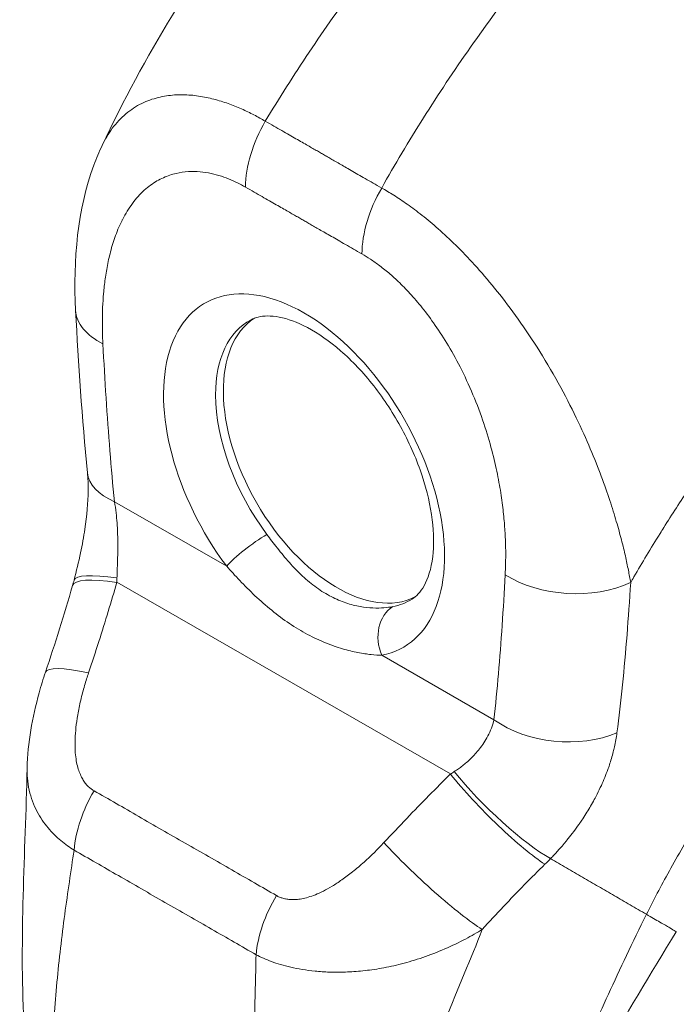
# Model space of a CAD drawing. Header units: inches. Extents: x 15 to 394, y 11 to 241.
# Tile 72 of 83: x 373.93 to 374.97, y 120.12 to 121.67. Entities that reach past the tile are written whole.
import ezdxf

# ---------------------------------------------------------------- set-up
doc = ezdxf.new("R2010")
doc.units = ezdxf.units.IN
doc.header["$LTSCALE"] = 24
doc.header["$MEASUREMENT"] = 0
doc.layers.add('Visible (ANSI)', color=7, linetype='Continuous', lineweight=5)
doc.layers.add('Visible Narrow (ANSI)', color=7, linetype='Continuous', lineweight=5)

msp = doc.modelspace()

# ---------------------------------------------------------------- linework, layer by layer
at = {"layer": 'Visible (ANSI)'}
for centre, major_axis, ratio, start_param, end_param in [((374.1692, 121.2199), (-0.1474, -0.0076), 0.539473, 6.283183, 6.283188), ((374.4343, 120.9823), (-0.1267, 0.22), 0.578093, 0.030084, 3.111509), ((374.9354, 121.2709), (-0.3242, 0.5629), 0.578093, 1.776705, 1.77671), ((374.1873, 120.9704), (-0.1469, -0.0143), 0.503548, 0.000036, 0.00004), ((374.1141, 120.5943), (-0.1398, 0.0474), 0.16876, 6.283161, 6.283168), ((374.7093, 120.6053), (-0.0274, 0.0438), 0.552953, 5.999013, 5.99902)]:
    msp.add_ellipse(centre, major_axis=major_axis, ratio=ratio, start_param=start_param, end_param=end_param, dxfattribs=at)
for points, knots in [([(374.0636, 121.4726), (374.1297, 121.6132), (374.2126, 121.7474), (374.3783, 121.9681), (374.459, 122.0603), (374.5436, 122.1441)], [0, 0, 0, 0, 1.57823, 1.57823, 2.85439, 2.85439, 2.85439, 2.85439]), ([(374.0218, 121.2123), (374.0176, 121.2927), (374.0248, 121.3713), (374.0545, 121.4521), (374.0588, 121.4625), (374.0636, 121.4726)], [0, 0, 0, 0, 0.923707, 0.923707, 1.06188, 1.06188, 1.06188, 1.06188]), ([(374.5524, 120.7568), (374.5593, 120.7612), (374.5657, 120.7675), (374.5776, 120.7889), (374.5827, 120.8044), (374.5871, 120.8409), (374.587, 120.8606), (374.5816, 120.9039), (374.5762, 120.9274), (374.5603, 120.9758), (374.5496, 121.0007), (374.5237, 121.0488), (374.5086, 121.0721), (374.4756, 121.1141), (374.4578, 121.1329), (374.4222, 121.1639), (374.4044, 121.1762), (374.3713, 121.1938), (374.356, 121.1992), (374.3294, 121.2043), (374.3184, 121.2039), (374.3057, 121.2008), (374.302, 121.1994), (374.2986, 121.1976)], [3.94721, 3.94721, 3.94721, 3.94721, 4.256684, 4.256684, 4.583232, 4.583232, 4.864746, 4.864746, 5.150541, 5.150541, 5.442943, 5.442943, 5.73837, 5.73837, 6.032305, 6.032305, 6.320475, 6.320475, 6.602119, 6.602119, 6.896109, 6.896109, 7.041949, 7.041949, 7.041949, 7.041949]), ([(374.0193, 120.7869), (374.023, 120.8009), (374.0265, 120.8153), (374.0322, 120.8423), (374.0346, 120.8549), (374.0396, 120.8883), (374.0414, 120.9093), (374.0417, 120.9381), (374.0413, 120.9477), (374.0404, 120.9562)], [0, 0, 0, 0, 0.1503061, 0.1503061, 0.2798358, 0.2798358, 0.4990059, 0.4990059, 0.6200224, 0.6200224, 0.6200224, 0.6200224]), ([(373.9453, 120.4902), (373.9462, 120.5301), (373.9535, 120.5702), (373.9673, 120.62), (373.9706, 120.6309), (373.9742, 120.6416)], [0, 0, 0, 0, 0.4157982, 0.4157982, 0.5321383, 0.5321383, 0.5321383, 0.5321383])]:
    msp.add_open_spline(points, degree=3, knots=knots, dxfattribs=at)
for points in [[(374.0404, 120.9562), (374.032, 121.0426), (374.0261, 121.1279), (374.0218, 121.2123)], [(374.0169, 120.7781), (374.0177, 120.781), (374.0185, 120.7839), (374.0193, 120.7869)], [(373.9742, 120.6416), (373.9896, 120.6869), (374.0037, 120.7324), (374.0169, 120.7781)], [(373.94, 120.0905), (373.9335, 120.2209), (373.9421, 120.3557), (373.9453, 120.4902)], [(374.6909, 120.2655), (374.6909, 120.2655), (374.6909, 120.2655), (374.6909, 120.2655)], [(374.9694, 120.232), (374.8879, 120.0992), (374.8088, 119.9666), (374.7486, 119.8303)]]:
    msp.add_open_spline(points, degree=3, dxfattribs=at)
at = {"layer": 'Visible Narrow (ANSI)'}
for p, q in [((374.083, 120.9103), (374.2601, 120.8086)), ((374.8802, 120.8602), (374.8802, 120.8602)), ((374.0867, 120.7833), (374.6132, 120.4809)), ((374.8966, 120.7699), (374.8966, 120.7699)), ((374.5046, 120.6682), (374.6817, 120.5664)), ((374.8769, 120.5548), (374.8769, 120.5548))]:
    msp.add_line(p, q, dxfattribs=at)
for centre, major_axis, ratio, start_param, end_param in [((374.3943, 121.4669), (-0.0736, -0.128), 0.578742, 4.701637, 5.495287), ((374.5779, 121.3614), (-0.0735, -0.128), 0.57891, 4.701489, 5.49514), ((374.5696, 121.3693), (0.0443, 0), 0.575125, 2.42984, 2.42985), ((374.5801, 121.3633), (0.0295, -0.0512), 0.578093, 3.990717, 3.990724), ((374.3821, 120.9522), (-0.1564, 0.2716), 0.578093, 2.94376, 8.058229), ((374.1692, 121.2199), (-0.1474, -0.0076), 0.539473, 0.000002, 0.75676), ((374.4225, 120.9755), (-0.127, 0.2205), 0.578093, 6.259758, 7.071791), ((374.4225, 120.9755), (-0.127, 0.2205), 0.578093, 0.788605, 1.775044), ((374.9354, 121.2709), (0.3021, -0.5246), 0.578093, 4.799639, 4.799716), ((374.1874, 120.9705), (-0.1469, -0.0143), 0.503548, 0.000009, 0.733017), ((374.3019, 120.8327), (0.0473, 0.0353), 0.165504, 0.977516, 2.515261), ((374.1621, 120.7495), (-0.1428, 0.0373), 0.167585, 5.309311, 6.283186), ((374.8038, 120.8554), (-0.1474, 0.0077), 0.608717, 0.816333, 2.289763), ((374.1587, 120.7371), (-0.1418, 0.041), 0.198441, 5.301084, 6.283182), ((373.9594, 120.8433), (-0.0431, 0.2022), 0.594555, 4.28735, 4.323063), ((374.4225, 120.9755), (0.127, -0.2205), 0.578093, 6.085352, 6.306612), ((374.5464, 120.6922), (-0.0111, 0.058), 0.800055, 0.303667, 1.841412), ((374.7156, 120.6092), (-0.0321, 0.0513), 0.55296, 6.054182, 6.05419), ((374.1141, 120.5942), (-0.1398, 0.0474), 0.16876, 5.309456, 6.283186), ((374.7861, 120.6265), (-0.1468, 0.0157), 0.638823, 0.850183, 2.294034), ((374.5237, 120.5192), (-0.1877, -0.0868), 0.368679, 1.89132, 1.927033), ((374.6943, 120.4439), (-0.1058, 0.103), 0.18906, 0.979732, 2.54547), ((374.6852, 120.4347), (-0.1037, 0.1051), 0.154633, 0.97029, 2.549012), ((374.1228, 120.4082), (0.0729, 0.1284), 0.578723, 1.539576, 2.24744), ((374.5801, 120.3265), (-0.1083, 0.1003), 0.124258, 0.964025, 2.552973), ((374.6205, 120.4197), (-0.2475, -0.2052), 0.483276, 1.749898, 1.789013), ((374.9438, 120.4481), (-0.0772, -0.1344), 0.578826, 0.938726, 0.938996), ((374.4106, 120.2429), (0.0742, 0.1276), 0.578918, 1.545598, 2.253463), ((374.9543, 120.4421), (-0.0846, -0.1472), 0.578826, 0.673426, 0.67345), ((374.2301, 120.2468), (-0.0397, -0.0691), 0.578826, 4.792212, 4.792253)]:
    msp.add_ellipse(centre, major_axis=major_axis, ratio=ratio, start_param=start_param, end_param=end_param, dxfattribs=at)
for points, knots in [([(374.321, 121.5109), (374.3427, 121.5468), (374.3658, 121.5831), (374.3902, 121.6195), (374.4146, 121.656), (374.4403, 121.6926), (374.4673, 121.7292), (374.4944, 121.7658), (374.5228, 121.8025), (374.5525, 121.839), (374.5823, 121.8755), (374.6133, 121.9118), (374.6442, 121.9462), (374.6751, 121.9807), (374.7059, 122.0135), (374.7387, 122.0467), (374.7715, 122.0799), (374.8064, 122.1136), (374.8426, 122.1467)], [0, 0, 0, 0, 0.166667, 0.166667, 0.166667, 0.333333, 0.333333, 0.333333, 0.5, 0.5, 0.5, 0.666667, 0.666667, 0.666667, 0.833333, 0.833333, 0.833333, 1, 1, 1, 1]), ([(374.5046, 121.4054), (374.5251, 121.442), (374.5471, 121.4789), (374.5705, 121.516), (374.5938, 121.553), (374.6185, 121.5902), (374.6446, 121.6274), (374.6707, 121.6646), (374.6982, 121.7018), (374.727, 121.7388), (374.7559, 121.7758), (374.786, 121.8125), (374.8162, 121.8475), (374.8463, 121.8824), (374.8764, 121.9155), (374.9085, 121.9492), (374.9406, 121.9828), (374.9748, 122.0169), (375.0103, 122.0503)], [0, 0, 0, 0, 0.166667, 0.166667, 0.166667, 0.333333, 0.333333, 0.333333, 0.5, 0.5, 0.5, 0.666667, 0.666667, 0.666667, 0.833333, 0.833333, 0.833333, 1, 1, 1, 1]), ([(374.0636, 121.4726), (374.0658, 121.4773), (374.0682, 121.4819), (374.0708, 121.4864), (374.0709, 121.4864), (374.0709, 121.4864), (374.0709, 121.4864), (374.0762, 121.4954), (374.0825, 121.5041), (374.0897, 121.5117), (374.0898, 121.5118), (374.0898, 121.5118), (374.0898, 121.5118), (374.097, 121.5194), (374.105, 121.5261), (374.1133, 121.5315), (374.1133, 121.5315), (374.1133, 121.5315), (374.1133, 121.5315), (374.1216, 121.5369), (374.1302, 121.5411), (374.1389, 121.5442), (374.1389, 121.5442), (374.1389, 121.5442), (374.1389, 121.5442), (374.1476, 121.5473), (374.1564, 121.5494), (374.165, 121.5507), (374.165, 121.5507), (374.165, 121.5507), (374.165, 121.5507), (374.1737, 121.5521), (374.1823, 121.5526), (374.1907, 121.5525), (374.1908, 121.5525), (374.1908, 121.5525), (374.1908, 121.5525), (374.1992, 121.5524), (374.2076, 121.5517), (374.2157, 121.5505), (374.2157, 121.5505), (374.2157, 121.5505), (374.2157, 121.5505), (374.2239, 121.5493), (374.2319, 121.5476), (374.2396, 121.5456), (374.2396, 121.5456), (374.2396, 121.5456), (374.2397, 121.5456), (374.2474, 121.5436), (374.255, 121.5412), (374.2623, 121.5386), (374.2623, 121.5386), (374.2623, 121.5386), (374.2623, 121.5386), (374.2696, 121.536), (374.2766, 121.5332), (374.2834, 121.5302), (374.2834, 121.5302), (374.2834, 121.5302), (374.2834, 121.5302), (374.2902, 121.5272), (374.2967, 121.524), (374.303, 121.5208), (374.303, 121.5208), (374.303, 121.5208), (374.303, 121.5208), (374.3093, 121.5175), (374.3154, 121.5141), (374.321, 121.5109)], [0.4246361, 0.4246361, 0.4246361, 0.4246361, 0.4499303, 0.4499303, 0.4499303, 0.45, 0.45, 0.45, 0.4999478, 0.4999478, 0.4999478, 0.5, 0.5, 0.5, 0.5499645, 0.5499645, 0.5499645, 0.55, 0.55, 0.55, 0.5999816, 0.5999816, 0.5999816, 0.6, 0.6, 0.6, 0.6499987, 0.6499987, 0.6499987, 0.65, 0.65, 0.65, 0.7, 0.7, 0.7, 0.7000161, 0.7000161, 0.7000161, 0.75, 0.75, 0.75, 0.7500335, 0.7500335, 0.7500335, 0.8, 0.8, 0.8, 0.8000508, 0.8000508, 0.8000508, 0.85, 0.85, 0.85, 0.8500682, 0.8500682, 0.8500682, 0.9, 0.9, 0.9, 0.9000857, 0.9000857, 0.9000857, 0.95, 0.95, 0.95, 0.9501023, 0.9501023, 0.9501023, 1, 1, 1, 1]), ([(374.321, 121.5109), (374.3256, 121.5082), (374.3301, 121.5056), (374.3345, 121.5031), (374.3388, 121.5006), (374.343, 121.4982), (374.347, 121.4959), (374.351, 121.4936), (374.3549, 121.4914), (374.3586, 121.4893), (374.3623, 121.4871), (374.3659, 121.4851), (374.3693, 121.4831), (374.3727, 121.4812), (374.376, 121.4793), (374.3791, 121.4775), (374.3822, 121.4758), (374.3851, 121.4741), (374.3879, 121.4724), (374.3908, 121.4708), (374.3934, 121.4693), (374.3959, 121.4679), (374.3985, 121.4664), (374.4008, 121.4651), (374.4031, 121.4638), (374.4054, 121.4625), (374.4075, 121.4612), (374.4097, 121.46), (374.4118, 121.4588), (374.4139, 121.4575), (374.4161, 121.4563), (374.4182, 121.4551), (374.4204, 121.4538), (374.4227, 121.4525), (374.4249, 121.4512), (374.4273, 121.4498), (374.4298, 121.4484), (374.4323, 121.4469), (374.435, 121.4454), (374.4378, 121.4438), (374.4406, 121.4422), (374.4436, 121.4405), (374.4467, 121.4387), (374.4498, 121.4369), (374.453, 121.435), (374.4564, 121.4331), (374.4598, 121.4311), (374.4634, 121.4291), (374.4671, 121.4269), (374.4708, 121.4248), (374.4746, 121.4226), (374.4786, 121.4203), (374.4826, 121.418), (374.4868, 121.4156), (374.4911, 121.4131), (374.4954, 121.4106), (374.4999, 121.4081), (374.5046, 121.4054)], [0, 0, 0, 0, 0.052632, 0.052632, 0.052632, 0.105263, 0.105263, 0.105263, 0.157895, 0.157895, 0.157895, 0.210526, 0.210526, 0.210526, 0.263158, 0.263158, 0.263158, 0.315789, 0.315789, 0.315789, 0.368421, 0.368421, 0.368421, 0.421053, 0.421053, 0.421053, 0.473684, 0.473684, 0.473684, 0.526316, 0.526316, 0.526316, 0.578947, 0.578947, 0.578947, 0.631579, 0.631579, 0.631579, 0.684211, 0.684211, 0.684211, 0.736842, 0.736842, 0.736842, 0.789474, 0.789474, 0.789474, 0.842105, 0.842105, 0.842105, 0.894737, 0.894737, 0.894737, 0.947368, 0.947368, 0.947368, 1, 1, 1, 1]), ([(374.0648, 121.1598), (374.0645, 121.1654), (374.0643, 121.1713), (374.0641, 121.1774), (374.064, 121.1836), (374.0639, 121.19), (374.0639, 121.1966), (374.064, 121.2032), (374.0641, 121.2101), (374.0644, 121.2171), (374.0647, 121.2242), (374.0652, 121.2314), (374.0658, 121.2389), (374.0665, 121.2464), (374.0673, 121.2541), (374.0684, 121.262), (374.0695, 121.2699), (374.0708, 121.278), (374.0725, 121.2862), (374.0741, 121.2944), (374.0761, 121.3028), (374.0786, 121.3113), (374.081, 121.3198), (374.0839, 121.3284), (374.0873, 121.337), (374.0907, 121.3456), (374.0947, 121.3542), (374.0994, 121.3626), (374.1042, 121.371), (374.1097, 121.3793), (374.1157, 121.3867), (374.1217, 121.394), (374.1283, 121.4006), (374.1349, 121.406), (374.1416, 121.4115), (374.1484, 121.4158), (374.1552, 121.4193), (374.1619, 121.4227), (374.1687, 121.4253), (374.1753, 121.4272), (374.1819, 121.4291), (374.1885, 121.4303), (374.1948, 121.4309), (374.2012, 121.4315), (374.2074, 121.4316), (374.2135, 121.4313), (374.2196, 121.431), (374.2255, 121.4303), (374.2312, 121.4292), (374.2369, 121.4282), (374.2424, 121.4268), (374.2477, 121.4252), (374.253, 121.4237), (374.2581, 121.4219), (374.263, 121.4199), (374.2679, 121.418), (374.2726, 121.4158), (374.277, 121.4136), (374.2815, 121.4114), (374.2858, 121.4091), (374.2899, 121.4068)], [0, 0, 0, 0, 0.05, 0.05, 0.05, 0.1, 0.1, 0.1, 0.15, 0.15, 0.15, 0.2, 0.2, 0.2, 0.25, 0.25, 0.25, 0.3, 0.3, 0.3, 0.35, 0.35, 0.35, 0.4, 0.4, 0.4, 0.45, 0.45, 0.45, 0.5, 0.5, 0.5, 0.55, 0.55, 0.55, 0.6, 0.6, 0.6, 0.65, 0.65, 0.65, 0.7, 0.7, 0.7, 0.75, 0.75, 0.75, 0.8, 0.8, 0.8, 0.85, 0.85, 0.85, 0.9, 0.9, 0.9, 0.95, 0.95, 0.95, 1, 1, 1, 1]), ([(374.2899, 121.4068), (374.2945, 121.4041), (374.2991, 121.4015), (374.3034, 121.399), (374.3077, 121.3965), (374.3119, 121.3941), (374.3159, 121.3918), (374.32, 121.3895), (374.3238, 121.3873), (374.3275, 121.3852), (374.3313, 121.383), (374.3349, 121.381), (374.3383, 121.379), (374.3417, 121.3771), (374.3449, 121.3752), (374.3481, 121.3734), (374.3512, 121.3716), (374.3541, 121.3699), (374.3569, 121.3683), (374.3598, 121.3667), (374.3624, 121.3652), (374.3649, 121.3637), (374.3675, 121.3623), (374.3698, 121.3609), (374.3721, 121.3597), (374.3743, 121.3584), (374.3765, 121.3571), (374.3786, 121.3559), (374.3807, 121.3547), (374.3828, 121.3535), (374.385, 121.3523), (374.3871, 121.351), (374.3892, 121.3498), (374.3915, 121.3485), (374.3938, 121.3472), (374.3961, 121.3458), (374.3986, 121.3444), (374.4011, 121.3429), (374.4038, 121.3414), (374.4066, 121.3398), (374.4094, 121.3382), (374.4124, 121.3365), (374.4155, 121.3347), (374.4186, 121.3329), (374.4218, 121.331), (374.4252, 121.3291), (374.4286, 121.3271), (374.4322, 121.325), (374.4359, 121.3229), (374.4396, 121.3208), (374.4435, 121.3186), (374.4475, 121.3163), (374.4515, 121.3139), (374.4557, 121.3116), (374.46, 121.3091), (374.4643, 121.3066), (374.4688, 121.304), (374.4735, 121.3013)], [0, 0, 0, 0, 0.0526316, 0.0526316, 0.0526316, 0.1052632, 0.1052632, 0.1052632, 0.1578947, 0.1578947, 0.1578947, 0.2105263, 0.2105263, 0.2105263, 0.2631579, 0.2631579, 0.2631579, 0.3157895, 0.3157895, 0.3157895, 0.3684211, 0.3684211, 0.3684211, 0.4210526, 0.4210526, 0.4210526, 0.4736842, 0.4736842, 0.4736842, 0.5263158, 0.5263158, 0.5263158, 0.5789474, 0.5789474, 0.5789474, 0.6315789, 0.6315789, 0.6315789, 0.6842105, 0.6842105, 0.6842105, 0.7368421, 0.7368421, 0.7368421, 0.7894737, 0.7894737, 0.7894737, 0.8421053, 0.8421053, 0.8421053, 0.8947368, 0.8947368, 0.8947368, 0.9473684, 0.9473684, 0.9473684, 1, 1, 1, 1]), ([(374.5046, 121.4054), (374.5105, 121.4021), (374.5169, 121.3982), (374.5237, 121.3939), (374.5305, 121.3897), (374.5376, 121.3849), (374.545, 121.3797), (374.5524, 121.3744), (374.5602, 121.3686), (374.5683, 121.3622), (374.5765, 121.3557), (374.585, 121.3486), (374.5939, 121.3408), (374.6027, 121.333), (374.612, 121.3244), (374.6215, 121.315), (374.6311, 121.3056), (374.641, 121.2953), (374.6512, 121.2841), (374.6615, 121.2728), (374.672, 121.2606), (374.6828, 121.2473), (374.6936, 121.234), (374.7046, 121.2197), (374.7158, 121.2042), (374.727, 121.1887), (374.7383, 121.1721), (374.7497, 121.1541), (374.7611, 121.1361), (374.7726, 121.1167), (374.7831, 121.0978), (374.7936, 121.0789), (374.8031, 121.0604), (374.8115, 121.043), (374.8198, 121.0257), (374.8271, 121.0094), (374.8337, 120.994), (374.8402, 120.9786), (374.846, 120.9642), (374.851, 120.9506), (374.8561, 120.9371), (374.8605, 120.9245), (374.8644, 120.9126), (374.8683, 120.9008), (374.8717, 120.8898), (374.8747, 120.8795), (374.8778, 120.8692), (374.8804, 120.8595), (374.8828, 120.8505), (374.8851, 120.8414), (374.8872, 120.833), (374.889, 120.8251), (374.8907, 120.8171), (374.8923, 120.8097), (374.8937, 120.8026), (374.8951, 120.7956), (374.8963, 120.789), (374.8974, 120.7828)], [0, 0, 0, 0, 0.0526316, 0.0526316, 0.0526316, 0.1052632, 0.1052632, 0.1052632, 0.1578947, 0.1578947, 0.1578947, 0.2105263, 0.2105263, 0.2105263, 0.2631579, 0.2631579, 0.2631579, 0.3157895, 0.3157895, 0.3157895, 0.3684211, 0.3684211, 0.3684211, 0.4210526, 0.4210526, 0.4210526, 0.4736842, 0.4736842, 0.4736842, 0.5263158, 0.5263158, 0.5263158, 0.5789474, 0.5789474, 0.5789474, 0.6315789, 0.6315789, 0.6315789, 0.6842105, 0.6842105, 0.6842105, 0.7368421, 0.7368421, 0.7368421, 0.7894737, 0.7894737, 0.7894737, 0.8421053, 0.8421053, 0.8421053, 0.8947368, 0.8947368, 0.8947368, 0.9473684, 0.9473684, 0.9473684, 1, 1, 1, 1]), ([(374.8974, 120.7828), (374.8991, 120.7858), (374.9008, 120.7888), (374.9026, 120.7918), (374.9155, 120.8141), (374.9291, 120.8368), (374.9438, 120.8604), (374.9458, 120.8635), (374.9477, 120.8666), (374.9496, 120.8697), (374.9625, 120.8902), (374.9761, 120.9113), (374.9901, 120.9322), (374.9967, 120.9421), (375.0034, 120.952), (375.0101, 120.9618), (375.0206, 120.9771), (375.0312, 120.9921), (375.0417, 121.0067), (375.0519, 121.021), (375.0622, 121.035), (375.0724, 121.0487), (375.0812, 121.0605), (375.0899, 121.072), (375.0988, 121.0835), (375.1106, 121.0988), (375.1226, 121.114), (375.1352, 121.1296), (375.1438, 121.1402), (375.1526, 121.151), (375.1617, 121.1619), (375.1761, 121.1792), (375.1911, 121.1969), (375.2069, 121.2149), (375.2146, 121.2236), (375.2225, 121.2324), (375.2305, 121.2413), (375.2494, 121.2623), (375.2693, 121.2837), (375.2902, 121.3054), (375.2952, 121.3106), (375.3003, 121.3158), (375.3054, 121.321), (375.3308, 121.3469), (375.3578, 121.3733), (375.3864, 121.3999)], [0, 0, 0, 0, 0.0152892, 0.0152892, 0.0152892, 0.1281656, 0.1281656, 0.1281656, 0.1428571, 0.1428571, 0.1428571, 0.2397281, 0.2397281, 0.2397281, 0.2857143, 0.2857143, 0.2857143, 0.3578831, 0.3578831, 0.3578831, 0.4285714, 0.4285714, 0.4285714, 0.4897426, 0.4897426, 0.4897426, 0.5714286, 0.5714286, 0.5714286, 0.6267197, 0.6267197, 0.6267197, 0.7142857, 0.7142857, 0.7142857, 0.756805, 0.756805, 0.756805, 0.8571429, 0.8571429, 0.8571429, 0.8810186, 0.8810186, 0.8810186, 1, 1, 1, 1]), ([(374.4735, 121.3013), (374.4778, 121.2989), (374.4822, 121.2961), (374.4869, 121.293), (374.4916, 121.2899), (374.4965, 121.2865), (374.5017, 121.2826), (374.5068, 121.2787), (374.5122, 121.2744), (374.5178, 121.2695), (374.5234, 121.2647), (374.5292, 121.2593), (374.5352, 121.2534), (374.5413, 121.2474), (374.5475, 121.2409), (374.5539, 121.2337), (374.5603, 121.2264), (374.5669, 121.2185), (374.5737, 121.2098), (374.5804, 121.201), (374.5874, 121.1915), (374.5943, 121.1811), (374.6013, 121.1707), (374.6083, 121.1594), (374.6153, 121.1472), (374.6223, 121.1349), (374.6292, 121.1217), (374.6361, 121.1073), (374.6429, 121.0929), (374.6496, 121.0774), (374.6556, 121.0621), (374.6615, 121.0468), (374.6666, 121.0318), (374.671, 121.0176), (374.6753, 121.0033), (374.679, 120.9899), (374.682, 120.9771), (374.6851, 120.9644), (374.6876, 120.9524), (374.6896, 120.941), (374.6917, 120.9297), (374.6934, 120.919), (374.6947, 120.9089), (374.696, 120.8989), (374.697, 120.8894), (374.6978, 120.8805), (374.6986, 120.8717), (374.6991, 120.8633), (374.6995, 120.8554), (374.6999, 120.8476), (374.7001, 120.8401), (374.7002, 120.8331), (374.7002, 120.8261), (374.7002, 120.8194), (374.7001, 120.8131), (374.6999, 120.8069), (374.6997, 120.8009), (374.6994, 120.7953)], [0, 0, 0, 0, 0.052632, 0.052632, 0.052632, 0.105263, 0.105263, 0.105263, 0.157895, 0.157895, 0.157895, 0.210526, 0.210526, 0.210526, 0.263158, 0.263158, 0.263158, 0.315789, 0.315789, 0.315789, 0.368421, 0.368421, 0.368421, 0.421053, 0.421053, 0.421053, 0.473684, 0.473684, 0.473684, 0.526316, 0.526316, 0.526316, 0.578947, 0.578947, 0.578947, 0.631579, 0.631579, 0.631579, 0.684211, 0.684211, 0.684211, 0.736842, 0.736842, 0.736842, 0.789474, 0.789474, 0.789474, 0.842105, 0.842105, 0.842105, 0.894737, 0.894737, 0.894737, 0.947368, 0.947368, 0.947368, 1, 1, 1, 1]), ([(374.083, 120.9103), (374.0804, 120.9368), (374.078, 120.9637), (374.0758, 120.991), (374.0736, 121.0183), (374.0716, 121.0461), (374.0698, 121.0742), (374.0679, 121.1024), (374.0663, 121.1309), (374.0648, 121.1598)], [0, 0, 0, 0, 0.3333333, 0.3333333, 0.3333333, 0.6666667, 0.6666667, 0.6666667, 1, 1, 1, 1]), ([(374.087, 120.7903), (374.0871, 120.7929), (374.0872, 120.7955), (374.0873, 120.7982), (374.0874, 120.801), (374.0874, 120.8037), (374.0875, 120.8066), (374.0876, 120.8095), (374.0877, 120.8125), (374.0878, 120.8156), (374.0879, 120.8188), (374.088, 120.8221), (374.0881, 120.8255), (374.0881, 120.829), (374.0882, 120.8326), (374.0882, 120.8364), (374.0882, 120.8403), (374.0882, 120.8443), (374.0882, 120.8486), (374.0881, 120.8529), (374.0881, 120.8573), (374.0879, 120.8621), (374.0877, 120.8668), (374.0875, 120.8718), (374.0871, 120.8769), (374.0867, 120.8821), (374.0862, 120.8875), (374.0856, 120.8931), (374.0849, 120.8987), (374.0841, 120.9045), (374.083, 120.9103)], [0, 0, 0, 0, 0.1, 0.1, 0.1, 0.2, 0.2, 0.2, 0.3, 0.3, 0.3, 0.4, 0.4, 0.4, 0.5, 0.5, 0.5, 0.6, 0.6, 0.6, 0.7, 0.7, 0.7, 0.8, 0.8, 0.8, 0.9, 0.9, 0.9, 0.9999999, 0.9999999, 0.9999999, 0.9999999]), ([(374.5219, 120.7449), (374.5179, 120.7441), (374.5133, 120.7435), (374.5081, 120.7431), (374.5029, 120.7427), (374.4971, 120.7425), (374.4908, 120.7428), (374.4845, 120.7431), (374.4777, 120.7438), (374.4706, 120.7451), (374.4634, 120.7464), (374.4559, 120.7482), (374.4482, 120.7508), (374.4406, 120.7534), (374.4327, 120.7566), (374.425, 120.7607), (374.4172, 120.7647), (374.4094, 120.7694), (374.4018, 120.7749), (374.3942, 120.7804), (374.3868, 120.7865), (374.3796, 120.7932), (374.3724, 120.7999), (374.3655, 120.8071), (374.3589, 120.8146), (374.3522, 120.822), (374.3459, 120.8298), (374.34, 120.8373), (374.3341, 120.8447), (374.3286, 120.852), (374.3235, 120.8589)], [0, 0, 0, 0, 0.1, 0.1, 0.1, 0.2, 0.2, 0.2, 0.3, 0.3, 0.3, 0.4, 0.4, 0.4, 0.5, 0.5, 0.5, 0.6, 0.6, 0.6, 0.7, 0.7, 0.7, 0.8, 0.8, 0.8, 0.9, 0.9, 0.9, 1, 1, 1, 1]), ([(374.9223, 120.2595), (374.933, 120.281), (374.9449, 120.3037), (374.9584, 120.3279), (374.9719, 120.3522), (374.987, 120.378), (375.0028, 120.4034), (375.0186, 120.4288), (375.0349, 120.4536), (375.0517, 120.4781), (375.0686, 120.5025), (375.0859, 120.5265), (375.1055, 120.5522), (375.1251, 120.5779), (375.147, 120.6052), (375.1685, 120.6307), (375.1901, 120.6561), (375.2112, 120.6798), (375.2335, 120.7035), (375.2557, 120.7271), (375.279, 120.7507), (375.3041, 120.7745), (375.3292, 120.7984), (375.3561, 120.8226), (375.3846, 120.8464)], [0, 0, 0, 0, 0.125, 0.125, 0.125, 0.25, 0.25, 0.25, 0.375, 0.375, 0.375, 0.5, 0.5, 0.5, 0.625, 0.625, 0.625, 0.75, 0.75, 0.75, 0.875, 0.875, 0.875, 1, 1, 1, 1]), ([(374.5046, 120.6682), (374.4997, 120.6683), (374.4941, 120.6686), (374.4878, 120.6693), (374.4815, 120.67), (374.4745, 120.671), (374.467, 120.6725), (374.4594, 120.6739), (374.4513, 120.6759), (374.4427, 120.6784), (374.4341, 120.681), (374.4251, 120.6841), (374.4159, 120.6879), (374.4066, 120.6916), (374.3971, 120.6961), (374.3876, 120.7012), (374.378, 120.7063), (374.3684, 120.712), (374.359, 120.7184), (374.3495, 120.7248), (374.3401, 120.7317), (374.3311, 120.7391), (374.322, 120.7465), (374.3131, 120.7543), (374.3047, 120.7622), (374.2963, 120.7702), (374.2882, 120.7783), (374.2808, 120.7861), (374.2733, 120.794), (374.2665, 120.8014), (374.2601, 120.8086)], [0, 0, 0, 0, 0.1, 0.1, 0.1, 0.2, 0.2, 0.2, 0.3, 0.3, 0.3, 0.4, 0.4, 0.4, 0.5, 0.5, 0.5, 0.6, 0.6, 0.6, 0.7, 0.7, 0.7, 0.8, 0.8, 0.8, 0.9, 0.9, 0.9, 1, 1, 1, 1]), ([(374.6994, 120.7953), (374.698, 120.768), (374.6964, 120.7414), (374.6946, 120.7153), (374.6928, 120.6893), (374.6909, 120.6638), (374.6887, 120.639), (374.6866, 120.6142), (374.6843, 120.59), (374.6817, 120.5664)], [0, 0, 0, 0, 0.3333333, 0.3333333, 0.3333333, 0.6666667, 0.6666667, 0.6666667, 1, 1, 1, 1]), ([(374.0421, 120.6404), (374.0477, 120.6571), (374.0531, 120.6735), (374.0583, 120.6897), (374.0635, 120.7058), (374.0684, 120.7217), (374.0731, 120.7373), (374.0779, 120.753), (374.0824, 120.7683), (374.0867, 120.7833)], [0, 0, 0, 0, 0.333333, 0.333333, 0.333333, 0.666667, 0.666667, 0.666667, 1, 1, 1, 1]), ([(374.8974, 120.7828), (374.8956, 120.7547), (374.8937, 120.7273), (374.8916, 120.7005), (374.8894, 120.6736), (374.8871, 120.6472), (374.8845, 120.6214), (374.8818, 120.5957), (374.879, 120.5706), (374.8758, 120.5459)], [0, 0, 0, 0, 0.3333333, 0.3333333, 0.3333333, 0.6666667, 0.6666667, 0.6666667, 0.9999999, 0.9999999, 0.9999999, 0.9999999]), ([(374.0508, 120.4543), (374.0494, 120.4551), (374.048, 120.456), (374.0466, 120.4571), (374.0452, 120.4581), (374.0438, 120.4593), (374.0423, 120.4607), (374.0409, 120.462), (374.0395, 120.4635), (374.038, 120.4652), (374.0366, 120.467), (374.0352, 120.4689), (374.0339, 120.471), (374.0326, 120.4731), (374.0313, 120.4754), (374.0301, 120.4779), (374.0289, 120.4805), (374.0277, 120.4833), (374.0267, 120.4863), (374.0257, 120.4894), (374.0247, 120.4927), (374.0239, 120.4963), (374.0231, 120.4999), (374.0225, 120.5037), (374.0219, 120.5079), (374.0214, 120.5121), (374.0211, 120.5165), (374.0209, 120.5213), (374.0207, 120.526), (374.0208, 120.5311), (374.021, 120.5366), (374.0212, 120.542), (374.0216, 120.5479), (374.0223, 120.5541), (374.023, 120.5604), (374.0239, 120.5672), (374.0252, 120.5744), (374.0264, 120.5817), (374.028, 120.5894), (374.0298, 120.5973), (374.0316, 120.6051), (374.0337, 120.6131), (374.0358, 120.6203), (374.0379, 120.6276), (374.04, 120.6342), (374.0421, 120.6404)], [0, 0, 0, 0, 0.066667, 0.066667, 0.066667, 0.133333, 0.133333, 0.133333, 0.2, 0.2, 0.2, 0.266667, 0.266667, 0.266667, 0.333333, 0.333333, 0.333333, 0.4, 0.4, 0.4, 0.466667, 0.466667, 0.466667, 0.533333, 0.533333, 0.533333, 0.6, 0.6, 0.6, 0.666667, 0.666667, 0.666667, 0.733333, 0.733333, 0.733333, 0.8, 0.8, 0.8, 0.866667, 0.866667, 0.866667, 0.933333, 0.933333, 0.933333, 1, 1, 1, 1]), ([(374.6817, 120.5664), (374.6807, 120.5618), (374.6793, 120.5573), (374.6776, 120.553), (374.676, 120.5487), (374.6741, 120.5447), (374.6721, 120.5409), (374.6701, 120.5371), (374.6679, 120.5335), (374.6657, 120.5301), (374.6635, 120.5268), (374.6612, 120.5236), (374.6589, 120.5207), (374.6566, 120.5178), (374.6543, 120.515), (374.6521, 120.5125), (374.6498, 120.51), (374.6475, 120.5076), (374.6452, 120.5054), (374.643, 120.5032), (374.6408, 120.5012), (374.6386, 120.4992), (374.6364, 120.4973), (374.6342, 120.4955), (374.632, 120.4938), (374.6299, 120.4921), (374.6278, 120.4905), (374.6256, 120.489), (374.6235, 120.4875), (374.6213, 120.486), (374.6191, 120.4846)], [0, 0, 0, 0, 0.1, 0.1, 0.1, 0.2, 0.2, 0.2, 0.3, 0.3, 0.3, 0.4, 0.4, 0.4, 0.5, 0.5, 0.5, 0.6, 0.6, 0.6, 0.7, 0.7, 0.7, 0.8, 0.8, 0.8, 0.9, 0.9, 0.9, 1, 1, 1, 1]), ([(374.8758, 120.5459), (374.8748, 120.5383), (374.8735, 120.531), (374.8719, 120.5238), (374.8713, 120.5211), (374.8706, 120.5184), (374.87, 120.5157), (374.8682, 120.5087), (374.8661, 120.5019), (374.8639, 120.4953), (374.8631, 120.4928), (374.8623, 120.4904), (374.8614, 120.488), (374.8582, 120.4792), (374.8547, 120.4708), (374.8511, 120.4629), (374.849, 120.4582), (374.8467, 120.4536), (374.8445, 120.4491), (374.843, 120.4462), (374.8415, 120.4433), (374.84, 120.4405), (374.8362, 120.4335), (374.8323, 120.4269), (374.8284, 120.4206), (374.8262, 120.417), (374.8239, 120.4135), (374.8217, 120.4101), (374.8201, 120.4077), (374.8184, 120.4053), (374.8168, 120.403), (374.8163, 120.4022), (374.8157, 120.4014), (374.8151, 120.4006), (374.8119, 120.3959), (374.8086, 120.3914), (374.8053, 120.3872), (374.8025, 120.3835), (374.7997, 120.3799), (374.7969, 120.3765), (374.7959, 120.3753), (374.7949, 120.3741), (374.7939, 120.3729), (374.7917, 120.3703), (374.7896, 120.3678), (374.7875, 120.3654), (374.7858, 120.3635), (374.7841, 120.3616), (374.7825, 120.3598), (374.7787, 120.3555), (374.7748, 120.3514), (374.7709, 120.3474)], [0, 0, 0, 0, 0.0723385, 0.0723385, 0.0723385, 0.1, 0.1, 0.1, 0.1728592, 0.1728592, 0.1728592, 0.2, 0.2, 0.2, 0.3, 0.3, 0.3, 0.3602382, 0.3602382, 0.3602382, 0.4, 0.4, 0.4, 0.5, 0.5, 0.5, 0.557908, 0.557908, 0.557908, 0.6, 0.6, 0.6, 0.6143414, 0.6143414, 0.6143414, 0.7, 0.7, 0.7, 0.7738051, 0.7738051, 0.7738051, 0.8, 0.8, 0.8, 0.856604, 0.856604, 0.856604, 0.9, 0.9, 0.9, 1, 1, 1, 1]), ([(374.0193, 120.3607), (374.0158, 120.3628), (374.0123, 120.3652), (374.0088, 120.3677), (374.0053, 120.3702), (374.0018, 120.3729), (373.9984, 120.3758), (373.9949, 120.3787), (373.9915, 120.3818), (373.9881, 120.3852), (373.9848, 120.3885), (373.9814, 120.3921), (373.9782, 120.3959), (373.975, 120.3998), (373.9719, 120.4039), (373.969, 120.4083), (373.966, 120.4126), (373.9632, 120.4173), (373.9606, 120.4222), (373.9581, 120.4272), (373.9557, 120.4324), (373.9537, 120.4379), (373.9517, 120.4435), (373.9499, 120.4493), (373.9486, 120.4554), (373.9472, 120.4615), (373.9462, 120.4678), (373.9457, 120.4744), (373.9453, 120.4795), (373.9451, 120.4847), (373.9453, 120.4902)], [0, 0, 0, 0, 0.0666667, 0.0666667, 0.0666667, 0.1333333, 0.1333333, 0.1333333, 0.2, 0.2, 0.2, 0.2666667, 0.2666667, 0.2666667, 0.3333333, 0.3333333, 0.3333333, 0.4, 0.4, 0.4, 0.4666667, 0.4666667, 0.4666667, 0.5333333, 0.5333333, 0.5333333, 0.6, 0.6, 0.6, 0.6512834, 0.6512834, 0.6512834, 0.6512834]), ([(374.6132, 120.4809), (374.602, 120.4698), (374.5906, 120.4585), (374.579, 120.4468), (374.5675, 120.4351), (374.5558, 120.4231), (374.544, 120.4107), (374.5321, 120.3984), (374.5202, 120.3857), (374.5081, 120.3727)], [0, 0, 0, 0, 0.333333, 0.333333, 0.333333, 0.666667, 0.666667, 0.666667, 1, 1, 1, 1]), ([(374.3386, 120.2891), (374.3156, 120.3024), (374.2921, 120.3159), (374.2681, 120.3296), (374.244, 120.3434), (374.2193, 120.3575), (374.1946, 120.3717), (374.1699, 120.3859), (374.1453, 120.4001), (374.1213, 120.4139), (374.0973, 120.4278), (374.0739, 120.4413), (374.0508, 120.4543)], [0, 0, 0, 0, 0.25, 0.25, 0.25, 0.5, 0.5, 0.5, 0.75, 0.75, 0.75, 1, 1, 1, 1]), ([(373.986, 120.0453), (373.9867, 120.0804), (373.989, 120.1164), (373.9923, 120.1524), (373.9956, 120.1884), (373.9999, 120.2244), (374.0046, 120.2593), (374.0093, 120.2942), (374.0143, 120.3282), (374.0193, 120.3607)], [0, 0, 0, 0, 0.333333, 0.333333, 0.333333, 0.666667, 0.666667, 0.666667, 1, 1, 1, 1]), ([(374.3064, 120.1957), (374.2836, 120.209), (374.2603, 120.2223), (374.2363, 120.2361), (374.2123, 120.2498), (374.1875, 120.264), (374.1627, 120.2782), (374.138, 120.2924), (374.1133, 120.3067), (374.0893, 120.3205), (374.0654, 120.3343), (374.0422, 120.3477), (374.0193, 120.3607)], [0, 0, 0, 0, 0.25, 0.25, 0.25, 0.5, 0.5, 0.5, 0.75, 0.75, 0.75, 1, 1, 1, 1]), ([(374.5081, 120.3727), (374.504, 120.3682), (374.4994, 120.3634), (374.4941, 120.3582), (374.4888, 120.353), (374.4829, 120.3474), (374.4769, 120.342), (374.4708, 120.3366), (374.4647, 120.3314), (374.4588, 120.3267), (374.4529, 120.322), (374.4472, 120.3178), (374.4418, 120.314), (374.4365, 120.3102), (374.4313, 120.3069), (374.4265, 120.304), (374.4216, 120.301), (374.417, 120.2984), (374.4126, 120.2962), (374.4082, 120.294), (374.404, 120.2921), (374.4, 120.2905), (374.396, 120.2889), (374.3922, 120.2876), (374.3887, 120.2865), (374.3851, 120.2854), (374.3817, 120.2846), (374.3786, 120.284), (374.3754, 120.2834), (374.3724, 120.2831), (374.3696, 120.2829), (374.3668, 120.2827), (374.3642, 120.2826), (374.3617, 120.2827), (374.3592, 120.2828), (374.3569, 120.2831), (374.3547, 120.2834), (374.3525, 120.2838), (374.3505, 120.2843), (374.3486, 120.2848), (374.3467, 120.2854), (374.3449, 120.286), (374.3432, 120.2867), (374.3416, 120.2874), (374.34, 120.2882), (374.3386, 120.2891)], [0, 0, 0, 0, 0.0666667, 0.0666667, 0.0666667, 0.1333333, 0.1333333, 0.1333333, 0.2, 0.2, 0.2, 0.2666667, 0.2666667, 0.2666667, 0.3333333, 0.3333333, 0.3333333, 0.4, 0.4, 0.4, 0.4666667, 0.4666667, 0.4666667, 0.5333333, 0.5333333, 0.5333333, 0.6, 0.6, 0.6, 0.6666667, 0.6666667, 0.6666667, 0.7333333, 0.7333333, 0.7333333, 0.8, 0.8, 0.8, 0.8666667, 0.8666667, 0.8666667, 0.9333333, 0.9333333, 0.9333333, 1, 1, 1, 1]), ([(374.7709, 120.3474), (374.7794, 120.3424), (374.7877, 120.3376), (374.7962, 120.3327), (374.8046, 120.3278), (374.8131, 120.3229), (374.8215, 120.318), (374.83, 120.3131), (374.8384, 120.3082), (374.8467, 120.3034), (374.8551, 120.2985), (374.8634, 120.2937), (374.8717, 120.2889), (374.88, 120.2841), (374.8882, 120.2793), (374.8966, 120.2744), (374.905, 120.2695), (374.9136, 120.2645), (374.9223, 120.2595)], [0, 0, 0, 0, 0.166667, 0.166667, 0.166667, 0.333333, 0.333333, 0.333333, 0.5, 0.5, 0.5, 0.666667, 0.666667, 0.666667, 0.833333, 0.833333, 0.833333, 1, 1, 1, 1]), ([(374.7621, 120.3386), (374.7514, 120.328), (374.7405, 120.3171), (374.7296, 120.306), (374.7187, 120.2948), (374.7078, 120.2834), (374.6967, 120.2717), (374.6857, 120.26), (374.6745, 120.248), (374.6633, 120.2356)], [0.0000001, 0.0000001, 0.0000001, 0.0000001, 0.3333333, 0.3333333, 0.3333333, 0.6666667, 0.6666667, 0.6666667, 1, 1, 1, 1]), ([(374.7271, 119.8219), (374.7406, 119.8539), (374.7542, 119.8859), (374.7682, 119.9189), (374.7822, 119.9518), (374.7967, 119.9857), (374.8122, 120.0212), (374.8276, 120.0567), (374.8441, 120.0939), (374.8623, 120.1335), (374.8804, 120.1731), (374.9003, 120.2151), (374.9223, 120.2595)], [0, 0, 0, 0, 0.25, 0.25, 0.25, 0.5, 0.5, 0.5, 0.75, 0.75, 0.75, 1, 1, 1, 1]), ([(374.9223, 120.2595), (374.9301, 120.255), (374.9374, 120.2507), (374.9436, 120.2471), (374.9498, 120.2435), (374.9549, 120.2406), (374.9589, 120.2382), (374.9629, 120.2359), (374.9658, 120.2342), (374.9675, 120.2331), (374.9688, 120.2324), (374.9694, 120.232), (374.9694, 120.232)], [0, 0, 0, 0, 0.1428571, 0.1428571, 0.1428571, 0.2857143, 0.2857143, 0.2857143, 0.4285714, 0.4285714, 0.4285714, 0.5328023, 0.5328023, 0.5328023, 0.5328023]), ([(374.6633, 120.2356), (374.6553, 120.2308), (374.6466, 120.2257), (374.6367, 120.2205), (374.6267, 120.2153), (374.6155, 120.2099), (374.6041, 120.2049), (374.604, 120.2049), (374.604, 120.2049), (374.604, 120.2049), (374.5925, 120.1999), (374.5808, 120.1953), (374.5694, 120.1914), (374.5694, 120.1914), (374.5693, 120.1914), (374.5693, 120.1914), (374.5579, 120.1875), (374.5467, 120.1842), (374.5358, 120.1814), (374.5358, 120.1814), (374.5358, 120.1814), (374.5358, 120.1814), (374.525, 120.1786), (374.5145, 120.1763), (374.5043, 120.1745), (374.5043, 120.1745), (374.5043, 120.1745), (374.5043, 120.1745), (374.4941, 120.1727), (374.4843, 120.1713), (374.4748, 120.1703), (374.4748, 120.1703), (374.4748, 120.1703), (374.4748, 120.1703), (374.4653, 120.1693), (374.4562, 120.1687), (374.4475, 120.1684), (374.4475, 120.1684), (374.4474, 120.1684), (374.4474, 120.1684), (374.4387, 120.1681), (374.4303, 120.1681), (374.4224, 120.1684), (374.4223, 120.1684), (374.4223, 120.1684), (374.4223, 120.1684), (374.4144, 120.1686), (374.4068, 120.1691), (374.3997, 120.1698), (374.3997, 120.1698), (374.3996, 120.1698), (374.3996, 120.1698), (374.3925, 120.1705), (374.3857, 120.1714), (374.3794, 120.1724), (374.3793, 120.1724), (374.3793, 120.1725), (374.3793, 120.1725), (374.3729, 120.1735), (374.3669, 120.1747), (374.3613, 120.176), (374.3612, 120.176), (374.3612, 120.176), (374.3612, 120.176), (374.3555, 120.1773), (374.3502, 120.1787), (374.3452, 120.1802), (374.3452, 120.1802), (374.3452, 120.1802), (374.3451, 120.1802), (374.3401, 120.1817), (374.3354, 120.1833), (374.3309, 120.1849), (374.3309, 120.185), (374.3308, 120.185), (374.3308, 120.185), (374.3263, 120.1866), (374.3221, 120.1883), (374.318, 120.1901), (374.318, 120.1902), (374.318, 120.1902), (374.318, 120.1902), (374.3139, 120.192), (374.3101, 120.1938), (374.3064, 120.1957)], [0, 0, 0, 0, 0.066467, 0.066467, 0.066467, 0.133174, 0.133174, 0.133174, 0.133333, 0.133333, 0.133333, 0.199898, 0.199898, 0.199898, 0.2, 0.2, 0.2, 0.266606, 0.266606, 0.266606, 0.266667, 0.266667, 0.266667, 0.333317, 0.333317, 0.333317, 0.333333, 0.333333, 0.333333, 0.4, 0.4, 0.4, 0.400035, 0.400035, 0.400035, 0.466667, 0.466667, 0.466667, 0.466752, 0.466752, 0.466752, 0.533333, 0.533333, 0.533333, 0.533465, 0.533465, 0.533465, 0.6, 0.6, 0.6, 0.600183, 0.600183, 0.600183, 0.666667, 0.666667, 0.666667, 0.666897, 0.666897, 0.666897, 0.733333, 0.733333, 0.733333, 0.733613, 0.733613, 0.733613, 0.8, 0.8, 0.8, 0.800327, 0.800327, 0.800327, 0.866667, 0.866667, 0.866667, 0.867043, 0.867043, 0.867043, 0.933333, 0.933333, 0.933333, 0.933757, 0.933757, 0.933757, 1, 1, 1, 1]), ([(374.4988, 119.8103), (374.5114, 119.8526), (374.5272, 119.8977), (374.5455, 119.9456), (374.5638, 119.9936), (374.5846, 120.0443), (374.6049, 120.0933), (374.6253, 120.1422), (374.645, 120.1894), (374.6633, 120.2356)], [0, 0, 0, 0, 0.3333333, 0.3333333, 0.3333333, 0.6666667, 0.6666667, 0.6666667, 0.9999999, 0.9999999, 0.9999999, 0.9999999]), ([(374.2992, 119.8654), (374.2995, 119.9007), (374.3002, 119.9377), (374.301, 119.9751), (374.3018, 120.0125), (374.3028, 120.0504), (374.3037, 120.0875), (374.3047, 120.1246), (374.3057, 120.1608), (374.3064, 120.1957)], [0, 0, 0, 0, 0.333333, 0.333333, 0.333333, 0.666667, 0.666667, 0.666667, 1, 1, 1, 1])]:
    msp.add_open_spline(points, degree=3, knots=knots, dxfattribs=at)
for points in [[(374.0954, 121.355), (374.0953, 121.3549), (374.0953, 121.3549), (374.0953, 121.3549)], [(374.8954, 120.7527), (374.8954, 120.7527), (374.8954, 120.7527), (374.8954, 120.7527)]]:
    msp.add_open_spline(points, degree=3, dxfattribs=at)

doc.saveas('drawing.dxf')
